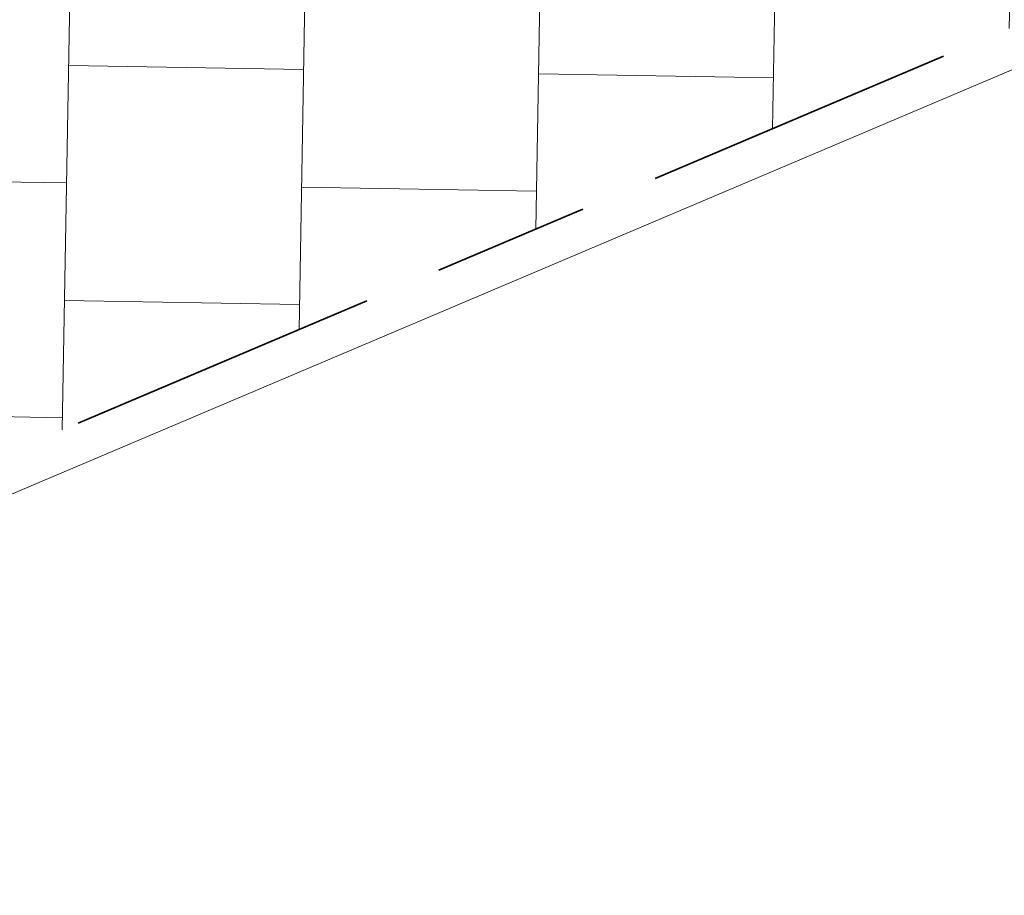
# Model space of a CAD drawing. Header units: metres. Extents: x 196651 to 397723, y 354703 to 710691.
# Tile 169 of 256: x 197877.41 to 197879.93, y 356120.78 to 356123.02. Entities that reach past the tile are written whole.
import ezdxf

# ---------------------------------------------------------------- set-up
doc = ezdxf.new("R2010")
doc.units = ezdxf.units.M
doc.header["$MEASUREMENT"] = 0
doc.linetypes.add('VH-OPSLUITBAND_100X200', pattern=[16, 8, -2, 4, -2])
for name, color, linetype, lineweight in [('N-WE-GR-GRAS_BERM-A', 86, 'Continuous', 5), ('N-WE-VH-KANTOPSLUITING_OPSLUITBAND_100X200-G', 5, 'VH-OPSLUITBAND_100X200', 35), ('N-WE-VH-KANTVERHARDING-G', 1, 'Continuous', 5), ('N-WE-VH-VERHARDING_TEGEL-A', 252, 'Continuous', 5)]:
    doc.layers.add(name, color=color, linetype=linetype, lineweight=lineweight)
doc.layers.add('X-XX-AL-HULPLIJNEN', color=4, linetype='Continuous', lineweight=25, plot=False)

msp = doc.modelspace()

# ---------------------------------------------------------------- hatches: boundary and pattern name
at = {"layer": 'N-WE-GR-GRAS_BERM-A'}
h = msp.add_hatch(dxfattribs=at)
h.set_pattern_fill('AGR-GRAS_01', color=256, scale=0.04, pattern_type=2)
h.set_pattern_definition([(0, (0, 0), (1, 1), [0.12, -0.8]), (45, (0.4, 0.2), (-0.113137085, 1.8667619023), [0.12, -0.8]), (30, (0.08, 0.12), (0.2274613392, 1.2860254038), [0.12, -0.8]), (15, (0.32, 0.48), (0.3856270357, 0.724494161), [0.12, -0.8]), (135, (0.16, 2), (-0.02828427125, -0.6505382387), [0.12, -0.8]), (150, (1.2, 0.4), (0.2156921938, -0.5864101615), [0.12, -0.8]), (165, (0.24, 0.04), (0.1434520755, -0.7010146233), [0.12, -0.8]), (85, (0.4, 0.4), (-0.8726773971, 1.0400164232), [0.12, -0.8]), (100, (0, 0), (-1.1121176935, 0.7787131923), [0.12, -0.8])])
h.paths.add_polyline_path([(198023.6749, 356118.823), (197974.173, 356123.5888), (197950.023, 356126.2133), (197937.6371, 356127.3175), (197884.3105, 356133.1121, 0.003613), (197882.7603, 356133.2692, 0.318684), (197874.9417, 356128.7589), (197875.8957, 356128.7854, 0.015836), (197877.1537, 356128.8603), (197885.7745, 356129.6479, -0.026297), (197888.621, 356129.7576), (197906.3767, 356129.5081, -0.005309), (197908.5761, 356129.4538), (197908.5768, 356129.4738), (197909.576, 356129.4337), (197909.576, 356129.4337, -0.015826), (197916.1145, 356128.9319), (197936.6466, 356126.7009, 0.004591), (197938.4716, 356126.5195), (197950.5454, 356125.4314), (197951.5414, 356125.3417), (197955.5955, 356124.9763, -0.004591), (197957.4888, 356124.7881), (197996.2079, 356120.5808), (197997.1999, 356120.4529, -0.008349), (198000.6325, 356120.0218), (198012.8414, 356118.281), (198022.1105, 356116.9593), (198022.1239, 356117.0584), (198023.1139, 356116.9173), (198023.5099, 356116.8608)])
at = {"layer": 'N-WE-VH-VERHARDING_TEGEL-A'}
h = msp.add_hatch(dxfattribs=at)
h.set_pattern_fill('AVH-TEGEL_300X300_HALFST', color=256, scale=2, angle=359, style=0, pattern_type=2)
h.set_pattern_definition([(359, (0, 0), (0.60514433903, 0.28948286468), [0.6, -0.6]), (89, (0, 0), (-0.5999086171, 0.0104714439), [])])
edge = h.paths.add_edge_path()
edge.add_arc((197880.6579, 355755.7269), 365.5786, 90.891817, 90.956306)
edge.add_line((197874.5564, 356121.2546), (197874.282, 356124.5527))
edge.add_arc((197882.0552, 356125.1994), 7.8, 181.31386, 184.75573, ccw=False)
edge.add_line((197874.2572, 356125.0206), (197874.9967, 356125.0411))
edge.add_arc((197875.1551, 356148.6606), 23.62, 269.61577, 275.22024)
edge.add_line((197877.3042, 356125.1385), (197882.3391, 356125.5985))
edge.add_line((197882.3391, 356125.5985), (197882.3167, 356124.0023))
edge.add_line((197882.3167, 356124.0023), (197875.8737, 356121.27))
edge.add_arc((197875.1551, 356148.6606), 27.4, 269.60838, 271.50279, ccw=False)

# ---------------------------------------------------------------- linework, layer by layer
at = {"layer": 'N-WE-VH-KANTOPSLUITING_OPSLUITBAND_100X200-G', "ltscale": 0.1, "flags": 128}
msp.add_lwpolyline([(198034.5989, 356086.5253), (198034.4827, 356100.665), (198027.9784, 356109.2418), (198006.2132, 356114.0216), (197918.7252, 356123.5283, 0.02355), (197909.4876, 356124.0938), (197887.8781, 356124.3975), (197882.3405, 356124.0124), (197875.8737, 356121.27, -0.008266), (197874.9679, 356121.2612, 0.000281), (197874.5564, 356121.2546, 0.000281)], format="xyb", dxfattribs=at)
at = {"layer": 'N-WE-VH-KANTVERHARDING-G', "flags": 128}
msp.add_lwpolyline([(198006.1971, 356113.9228), (197918.7144, 356123.4289, 0.02355), (197909.4862, 356123.9938), (197887.8809, 356124.2975), (197882.3641, 356123.9138), (197875.8953, 356121.1705)], format="xyb", dxfattribs=at)
at = {"layer": 'X-XX-AL-HULPLIJNEN'}
msp.add_circle((197870.338, 356126.8619), 23.7589, dxfattribs=at)

doc.saveas('drawing.dxf')
